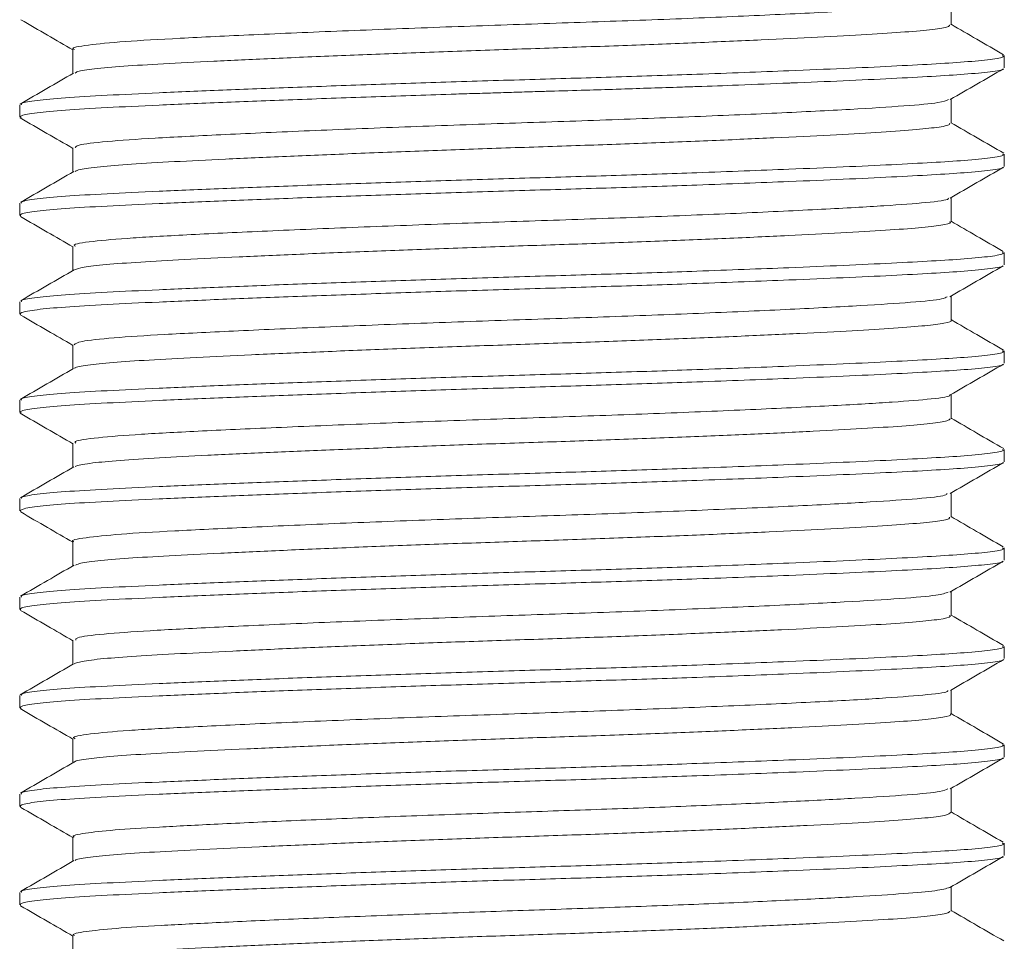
# Model space of a CAD drawing. Header units: millimetres. Extents: x 0 to 210, y 0 to 297.
# Tile 34 of 38: x 135 to 145, y 252 to 261. Entities that reach past the tile are written whole.
import ezdxf

# ---------------------------------------------------------------- set-up
doc = ezdxf.new("R2010")
doc.units = ezdxf.units.MM
doc.linetypes.add('HIDDEN', pattern=[1.905, 1.27, -0.635])
doc.layers.add('FORMAT', color=7, linetype='HIDDEN')

msp = doc.modelspace()

# ---------------------------------------------------------------- linework, layer by layer
at = {"layer": 'FORMAT', "linetype": 'Continuous', "lineweight": 15}
for p, q in [((144.953, 261.407), (144.953, 261.652)), ((136.035, 261.157), (136.035, 260.913)), ((145.494, 260.97), (145.494, 261.095)), ((144.953, 260.407), (144.953, 260.652)), ((135.494, 260.595), (135.494, 260.47)), ((136.035, 260.157), (136.035, 259.913)), ((145.494, 259.97), (145.494, 260.095)), ((144.953, 259.408), (144.953, 259.652)), ((135.494, 259.595), (135.494, 259.47)), ((136.035, 259.157), (136.035, 258.913)), ((145.494, 258.97), (145.494, 259.095)), ((144.953, 258.407), (144.953, 258.652)), ((135.494, 258.595), (135.494, 258.47)), ((136.035, 258.158), (136.035, 257.913)), ((145.494, 257.97), (145.494, 258.095)), ((144.953, 257.407), (144.953, 257.652)), ((135.494, 257.595), (135.494, 257.47)), ((136.035, 257.157), (136.035, 256.913)), ((145.494, 256.97), (145.494, 257.095)), ((144.953, 256.408), (144.953, 256.652)), ((135.494, 256.595), (135.494, 256.47)), ((136.035, 256.157), (136.035, 255.913)), ((145.494, 255.97), (145.494, 256.095)), ((144.953, 255.407), (144.953, 255.652)), ((135.494, 255.595), (135.494, 255.47)), ((136.035, 255.158), (136.035, 254.913)), ((145.494, 254.97), (145.494, 255.095)), ((144.953, 254.407), (144.953, 254.652)), ((135.494, 254.595), (135.494, 254.47)), ((136.035, 254.157), (136.035, 253.913)), ((145.494, 253.97), (145.494, 254.095)), ((144.953, 253.408), (144.953, 253.652)), ((135.494, 253.595), (135.494, 253.47)), ((136.035, 253.157), (136.035, 252.913)), ((145.494, 252.97), (145.494, 253.095)), ((144.953, 252.407), (144.953, 252.652)), ((135.494, 252.595), (135.494, 252.47)), ((136.035, 252.158), (136.035, 251.913))]:
    msp.add_line(p, q, dxfattribs=at)
at = {"layer": 'FORMAT', "linetype": 'Continuous', "lineweight": 0}
for points, knots in [([(144.914, 261.645), (144.913, 261.641), (144.909, 261.624), (144.668, 261.597), (144.208, 261.565), (143.538, 261.527), (142.7, 261.489), (141.754, 261.451), (140.756, 261.418), (139.744, 261.383), (138.756, 261.345), (137.853, 261.307), (137.104, 261.27), (136.526, 261.238), (136.166, 261.202), (136.008, 261.174), (136.045, 261.159), (136.05, 261.158)], [0, 0, 0, 0, 0.02499, 0.09876, 0.17074, 0.24535, 0.32124, 0.39638, 0.4689, 0.54186, 0.61722, 0.69305, 0.76734, 0.83923, 0.91337, 0.98917, 1, 1, 1, 1]), ([(144.94, 261.407), (144.938, 261.4), (144.934, 261.384), (144.78, 261.359), (144.506, 261.335), (144.111, 261.309), (143.618, 261.282), (143.032, 261.254), (142.379, 261.226), (141.666, 261.198), (140.926, 261.173), (140.167, 261.148), (139.425, 261.121), (138.706, 261.093), (138.044, 261.065), (137.446, 261.037), (136.941, 261.011), (136.53, 260.987), (136.241, 260.96), (136.078, 260.936), (136.063, 260.922), (136.058, 260.917)], [0, 0, 0, 0, 0.04042, 0.09434, 0.14983, 0.20374, 0.25921, 0.31312, 0.36859, 0.42252, 0.478, 0.53192, 0.58739, 0.6413, 0.69677, 0.7507, 0.80618, 0.8601, 0.91557, 0.96949, 1, 1, 1, 1]), ([(135.511, 260.595), (135.509, 260.6), (135.503, 260.615), (135.651, 260.639), (135.939, 260.667), (136.359, 260.691), (136.899, 260.717), (137.536, 260.744), (138.264, 260.772), (139.048, 260.8), (139.88, 260.828), (140.723, 260.853), (141.566, 260.878), (142.445, 260.907), (143.221, 260.937), (143.871, 260.964), (144.359, 260.987), (144.772, 261.009), (145.12, 261.031), (145.369, 261.056), (145.495, 261.078), (145.481, 261.091), (145.477, 261.095)], [0, 0, 0, 0, 0.03076, 0.08524, 0.1382, 0.19269, 0.24564, 0.30012, 0.35306, 0.40755, 0.4605, 0.515, 0.56794, 0.62243, 0.69007, 0.7347, 0.78023, 0.82485, 0.87038, 0.92333, 0.97781, 1, 1, 1, 1]), ([(135.508, 260.462), (135.503, 260.47), (135.493, 260.487), (135.649, 260.514), (135.939, 260.542), (136.358, 260.566), (136.899, 260.592), (137.536, 260.619), (138.264, 260.647), (139.048, 260.675), (139.67, 260.696), (140.087, 260.709), (140.23, 260.713), (140.372, 260.718), (140.515, 260.722), (140.708, 260.728), (140.951, 260.735), (141.123, 260.74), (141.347, 260.747), (141.467, 260.75), (141.791, 260.761), (142.065, 260.77), (142.458, 260.783), (142.653, 260.79), (142.967, 260.802), (143.149, 260.809), (143.505, 260.824), (143.876, 260.839), (144.359, 260.862), (144.772, 260.884), (145.121, 260.906), (145.366, 260.931), (145.488, 260.95), (145.481, 260.96), (145.481, 260.961)], [0, 0, 0, 0, 0.04632, 0.10087, 0.15389, 0.20845, 0.26146, 0.31601, 0.36902, 0.42357, 0.47659, 0.49021, 0.50383, 0.50386, 0.51745, 0.53121, 0.54078, 0.56411, 0.56424, 0.58427, 0.58744, 0.62769, 0.63886, 0.66796, 0.66862, 0.70669, 0.70821, 0.75137, 0.79695, 0.84163, 0.88721, 0.94022, 0.99477, 1, 1, 1, 1]), ([(144.927, 260.648), (144.903, 260.637), (144.85, 260.615), (144.501, 260.584), (143.951, 260.549), (143.206, 260.511), (142.314, 260.473), (141.341, 260.436), (140.333, 260.404), (139.326, 260.368), (138.364, 260.329), (137.52, 260.291), (136.839, 260.256), (136.351, 260.223), (136.068, 260.189), (136.062, 260.167), (136.059, 260.157)], [0, 0, 0, 0, 0.06055, 0.13265, 0.20528, 0.28028, 0.35572, 0.42959, 0.5011, 0.57491, 0.65032, 0.72536, 0.79809, 0.87011, 0.94479, 1, 1, 1, 1]), ([(144.937, 260.408), (144.94, 260.403), (144.949, 260.389), (144.826, 260.366), (144.578, 260.34), (144.211, 260.315), (143.736, 260.288), (143.173, 260.26), (142.529, 260.232), (141.833, 260.205), (141.092, 260.178), (140.341, 260.154), (139.588, 260.127), (138.867, 260.099), (138.186, 260.071), (137.576, 260.043), (137.045, 260.017), (136.614, 259.993), (136.295, 259.966), (136.101, 259.941), (136.07, 259.925), (136.057, 259.918)], [0, 0, 0, 0, 0.02768, 0.08331, 0.13738, 0.19301, 0.24706, 0.30268, 0.35674, 0.41237, 0.46644, 0.52207, 0.57612, 0.63174, 0.6858, 0.74143, 0.7955, 0.85113, 0.90518, 0.9608, 1, 1, 1, 1]), ([(135.511, 259.595), (135.509, 259.6), (135.503, 259.615), (135.651, 259.639), (135.939, 259.667), (136.359, 259.691), (136.899, 259.717), (137.536, 259.744), (138.264, 259.772), (139.048, 259.8), (139.88, 259.828), (140.723, 259.853), (141.566, 259.878), (142.445, 259.907), (143.221, 259.937), (143.871, 259.964), (144.359, 259.987), (144.772, 260.009), (145.12, 260.031), (145.369, 260.056), (145.495, 260.078), (145.481, 260.091), (145.477, 260.095)], [0, 0, 0, 0, 0.03076, 0.08524, 0.1382, 0.19269, 0.24564, 0.30012, 0.35306, 0.40755, 0.4605, 0.515, 0.56794, 0.62243, 0.69007, 0.7347, 0.78023, 0.82485, 0.87038, 0.92333, 0.97781, 1, 1, 1, 1]), ([(135.507, 259.46), (135.501, 259.469), (135.49, 259.487), (135.649, 259.514), (135.939, 259.542), (136.358, 259.566), (136.899, 259.592), (137.536, 259.619), (138.264, 259.647), (139.048, 259.675), (139.88, 259.703), (140.723, 259.728), (141.566, 259.753), (142.445, 259.782), (143.221, 259.812), (143.871, 259.839), (144.359, 259.862), (144.772, 259.884), (145.121, 259.906), (145.366, 259.931), (145.488, 259.95), (145.481, 259.96), (145.481, 259.961)], [0, 0, 0, 0, 0.05021, 0.10454, 0.15735, 0.21169, 0.26449, 0.31882, 0.37162, 0.42595, 0.47876, 0.53311, 0.58591, 0.64024, 0.7077, 0.7522, 0.7976, 0.8421, 0.88751, 0.94031, 0.99464, 1, 1, 1, 1]), ([(144.924, 259.648), (144.926, 259.645), (144.935, 259.629), (144.725, 259.602), (144.3, 259.57), (143.66, 259.534), (142.848, 259.495), (141.914, 259.457), (140.922, 259.423), (139.91, 259.389), (138.915, 259.352), (137.993, 259.313), (137.216, 259.276), (136.608, 259.243), (136.21, 259.208), (136.023, 259.178), (136.054, 259.161), (136.061, 259.158)], [0, 0, 0, 0, 0.01685, 0.09074, 0.16231, 0.2362, 0.31169, 0.38676, 0.45949, 0.53161, 0.60638, 0.68194, 0.75629, 0.82798, 0.90135, 0.97668, 1, 1, 1, 1]), ([(144.939, 259.408), (144.943, 259.405), (144.96, 259.393), (144.863, 259.372), (144.647, 259.346), (144.301, 259.321), (143.854, 259.295), (143.305, 259.267), (142.682, 259.238), (141.991, 259.211), (141.264, 259.184), (140.508, 259.16), (139.759, 259.133), (139.024, 259.106), (138.337, 259.078), (137.705, 259.05), (137.158, 259.023), (136.701, 258.998), (136.358, 258.972), (136.126, 258.946), (136.075, 258.928), (136.051, 258.919)], [0, 0, 0, 0, 0.01616, 0.07031, 0.12602, 0.18016, 0.23586, 0.28999, 0.34569, 0.39984, 0.45555, 0.50969, 0.56539, 0.61953, 0.67523, 0.72937, 0.78508, 0.83922, 0.89493, 0.94906, 1, 1, 1, 1]), ([(135.511, 258.595), (135.509, 258.6), (135.503, 258.615), (135.651, 258.639), (135.939, 258.667), (136.359, 258.691), (136.899, 258.717), (137.536, 258.744), (138.264, 258.772), (139.048, 258.8), (139.88, 258.828), (140.723, 258.853), (141.566, 258.878), (142.445, 258.907), (143.221, 258.937), (143.871, 258.964), (144.359, 258.987), (144.772, 259.009), (145.12, 259.031), (145.369, 259.056), (145.495, 259.078), (145.481, 259.091), (145.477, 259.095)], [0, 0, 0, 0, 0.03076, 0.08524, 0.1382, 0.19269, 0.24564, 0.30012, 0.35306, 0.40755, 0.4605, 0.515, 0.56794, 0.62243, 0.69007, 0.7347, 0.78023, 0.82485, 0.87038, 0.92333, 0.97781, 1, 1, 1, 1]), ([(135.507, 258.46), (135.501, 258.468), (135.49, 258.487), (135.649, 258.514), (135.939, 258.542), (136.358, 258.566), (136.899, 258.592), (137.536, 258.619), (138.264, 258.647), (139.048, 258.675), (139.88, 258.703), (140.723, 258.728), (141.566, 258.753), (142.445, 258.782), (143.221, 258.812), (143.871, 258.839), (144.359, 258.862), (144.772, 258.884), (145.121, 258.906), (145.364, 258.931), (145.486, 258.949), (145.482, 258.959), (145.482, 258.959)], [0, 0, 0, 0, 0.05062, 0.10518, 0.15822, 0.21279, 0.26581, 0.32037, 0.37339, 0.42795, 0.48098, 0.53555, 0.58857, 0.64313, 0.71088, 0.75556, 0.80116, 0.84584, 0.89144, 0.94446, 0.99902, 1, 1, 1, 1]), ([(144.912, 258.645), (144.901, 258.638), (144.871, 258.618), (144.571, 258.589), (144.056, 258.556), (143.34, 258.518), (142.469, 258.479), (141.505, 258.442), (140.501, 258.41), (139.491, 258.374), (138.516, 258.336), (137.648, 258.297), (136.94, 258.262), (136.418, 258.229), (136.09, 258.193), (136.061, 258.169), (136.047, 258.158)], [0, 0, 0, 0, 0.043892, 0.116899, 0.18938, 0.264504, 0.340399, 0.415046, 0.487042, 0.56078, 0.636456, 0.712087, 0.785695, 0.857753, 0.932498, 1, 1, 1, 1]), ([(144.95, 258.407), (144.951, 258.407), (144.971, 258.397), (144.894, 258.378), (144.708, 258.351), (144.39, 258.327), (143.962, 258.301), (143.438, 258.273), (142.826, 258.245), (142.154, 258.217), (141.428, 258.19), (140.682, 258.165), (139.924, 258.139), (139.189, 258.112), (138.484, 258.084), (137.843, 258.056), (137.272, 258.028), (136.797, 258.003), (136.421, 257.978), (136.174, 257.951), (136.052, 257.93), (136.053, 257.919), (136.054, 257.917)], [0, 0, 0, 0, 0.00266, 0.05812, 0.11203, 0.16751, 0.22141, 0.27687, 0.33078, 0.38624, 0.44015, 0.49563, 0.54953, 0.60499, 0.65889, 0.71436, 0.76827, 0.82374, 0.87764, 0.93311, 0.987, 1, 1, 1, 1]), ([(135.511, 257.595), (135.509, 257.6), (135.503, 257.615), (135.651, 257.639), (135.939, 257.667), (136.359, 257.691), (136.899, 257.717), (137.536, 257.744), (138.264, 257.772), (139.048, 257.8), (139.88, 257.828), (140.723, 257.853), (141.566, 257.878), (142.445, 257.907), (143.221, 257.937), (143.871, 257.964), (144.359, 257.987), (144.772, 258.009), (145.12, 258.031), (145.369, 258.056), (145.495, 258.078), (145.481, 258.091), (145.477, 258.095)], [0, 0, 0, 0, 0.03076, 0.08524, 0.1382, 0.19269, 0.24564, 0.30012, 0.35306, 0.40755, 0.4605, 0.515, 0.56794, 0.62243, 0.69007, 0.7347, 0.78023, 0.82485, 0.87038, 0.92333, 0.97781, 1, 1, 1, 1]), ([(135.508, 257.462), (135.503, 257.47), (135.493, 257.487), (135.649, 257.514), (135.939, 257.542), (136.358, 257.566), (136.899, 257.592), (137.536, 257.619), (138.264, 257.647), (139.048, 257.675), (139.88, 257.703), (140.723, 257.728), (141.566, 257.753), (142.445, 257.782), (143.221, 257.812), (143.871, 257.839), (144.359, 257.862), (144.772, 257.884), (145.121, 257.906), (145.366, 257.931), (145.488, 257.95), (145.481, 257.96), (145.481, 257.961)], [0, 0, 0, 0, 0.04636, 0.10089, 0.1539, 0.20844, 0.26144, 0.31597, 0.36897, 0.4235, 0.47651, 0.53105, 0.58405, 0.63859, 0.7063, 0.75096, 0.79653, 0.8412, 0.88677, 0.93977, 0.9943, 1, 1, 1, 1]), ([(144.938, 257.648), (144.939, 257.647), (144.957, 257.633), (144.774, 257.608), (144.388, 257.576), (143.778, 257.54), (142.993, 257.502), (142.073, 257.463), (141.088, 257.428), (140.077, 257.395), (139.076, 257.358), (138.137, 257.319), (137.333, 257.282), (136.696, 257.249), (136.261, 257.214), (136.039, 257.182), (136.059, 257.164), (136.065, 257.157)], [0, 0, 0, 0, 0.00509, 0.0793, 0.15089, 0.22427, 0.29956, 0.37476, 0.44793, 0.51963, 0.594, 0.6695, 0.74411, 0.81604, 0.88885, 0.96391, 1, 1, 1, 1]), ([(144.944, 257.407), (144.939, 257.4), (144.928, 257.383), (144.759, 257.357), (144.471, 257.332), (144.069, 257.307), (143.562, 257.279), (142.973, 257.251), (142.308, 257.223), (141.597, 257.196), (140.849, 257.17), (140.097, 257.146), (139.35, 257.118), (138.642, 257.09), (137.98, 257.062), (137.395, 257.035), (136.894, 257.009), (136.497, 256.984), (136.219, 256.957), (136.072, 256.935), (136.062, 256.922), (136.06, 256.918)], [0, 0, 0, 0, 0.04539, 0.10106, 0.15516, 0.21082, 0.26491, 0.32057, 0.37467, 0.43034, 0.48444, 0.54011, 0.5942, 0.64986, 0.70396, 0.75963, 0.81373, 0.8694, 0.92349, 0.97915, 1, 1, 1, 1]), ([(135.511, 256.595), (135.509, 256.6), (135.503, 256.615), (135.651, 256.639), (135.939, 256.667), (136.359, 256.691), (136.899, 256.717), (137.536, 256.744), (138.264, 256.772), (139.048, 256.8), (139.88, 256.828), (140.723, 256.853), (141.566, 256.878), (142.445, 256.907), (143.221, 256.937), (143.871, 256.964), (144.359, 256.987), (144.772, 257.009), (145.12, 257.031), (145.369, 257.056), (145.495, 257.078), (145.481, 257.091), (145.477, 257.095)], [0, 0, 0, 0, 0.03076, 0.08524, 0.1382, 0.19269, 0.24564, 0.30012, 0.35306, 0.40755, 0.4605, 0.515, 0.56794, 0.62243, 0.69007, 0.7347, 0.78023, 0.82485, 0.87038, 0.92333, 0.97781, 1, 1, 1, 1]), ([(135.507, 256.46), (135.501, 256.468), (135.49, 256.487), (135.649, 256.514), (135.939, 256.542), (136.358, 256.566), (136.899, 256.592), (137.536, 256.619), (138.264, 256.647), (139.048, 256.675), (139.88, 256.703), (140.723, 256.728), (141.566, 256.753), (142.445, 256.782), (143.221, 256.812), (143.871, 256.839), (144.359, 256.862), (144.772, 256.884), (145.121, 256.906), (145.366, 256.931), (145.487, 256.95), (145.481, 256.96), (145.481, 256.961)], [0, 0, 0, 0, 0.05066, 0.10499, 0.1578, 0.21214, 0.26494, 0.31927, 0.37207, 0.4264, 0.47921, 0.53355, 0.58635, 0.64068, 0.70814, 0.75264, 0.79805, 0.84255, 0.88795, 0.94075, 0.99508, 1, 1, 1, 1]), ([(144.915, 256.647), (144.911, 256.641), (144.9, 256.623), (144.637, 256.594), (144.157, 256.562), (143.471, 256.524), (142.621, 256.486), (141.668, 256.448), (140.668, 256.415), (139.656, 256.38), (138.672, 256.342), (137.781, 256.303), (137.047, 256.267), (136.484, 256.235), (136.145, 256.198), (136, 256.172), (136.04, 256.158), (136.042, 256.157)], [0, 0, 0, 0, 0.03532, 0.10854, 0.18035, 0.25485, 0.33045, 0.40513, 0.47712, 0.55006, 0.62524, 0.70071, 0.77448, 0.84608, 0.92014, 0.99568, 1, 1, 1, 1]), ([(144.937, 256.408), (144.939, 256.402), (144.943, 256.387), (144.806, 256.363), (144.548, 256.338), (144.167, 256.313), (143.687, 256.286), (143.111, 256.257), (142.466, 256.229), (141.759, 256.202), (141.022, 256.176), (140.264, 256.151), (139.519, 256.125), (138.795, 256.097), (138.126, 256.068), (137.518, 256.041), (137, 256.014), (136.576, 255.99), (136.272, 255.964), (136.093, 255.939), (136.07, 255.924), (136.061, 255.919)], [0, 0, 0, 0, 0.03399, 0.08812, 0.14382, 0.19794, 0.25362, 0.30774, 0.36342, 0.41755, 0.47325, 0.52737, 0.58305, 0.63717, 0.69285, 0.74698, 0.80268, 0.8568, 0.91249, 0.96661, 1, 1, 1, 1]), ([(135.511, 255.595), (135.509, 255.6), (135.503, 255.615), (135.651, 255.639), (135.939, 255.667), (136.359, 255.691), (136.899, 255.717), (137.536, 255.744), (138.264, 255.772), (139.048, 255.8), (139.88, 255.828), (140.723, 255.853), (141.566, 255.878), (142.445, 255.907), (143.221, 255.937), (143.871, 255.964), (144.359, 255.987), (144.772, 256.009), (145.12, 256.031), (145.369, 256.056), (145.495, 256.078), (145.481, 256.091), (145.477, 256.095)], [0, 0, 0, 0, 0.03076, 0.08524, 0.1382, 0.19269, 0.24564, 0.30012, 0.35306, 0.40755, 0.4605, 0.515, 0.56794, 0.62243, 0.69007, 0.7347, 0.78023, 0.82485, 0.87038, 0.92333, 0.97781, 1, 1, 1, 1]), ([(135.507, 255.46), (135.501, 255.469), (135.49, 255.487), (135.649, 255.514), (135.939, 255.542), (136.358, 255.566), (136.899, 255.592), (137.536, 255.619), (138.264, 255.647), (139.048, 255.675), (139.88, 255.703), (140.723, 255.728), (141.566, 255.753), (142.445, 255.782), (143.221, 255.812), (143.871, 255.839), (144.359, 255.862), (144.772, 255.884), (145.121, 255.906), (145.364, 255.931), (145.486, 255.949), (145.482, 255.959), (145.482, 255.959)], [0, 0, 0, 0, 0.05011, 0.1047, 0.15776, 0.21236, 0.26541, 0.31999, 0.37304, 0.42763, 0.48069, 0.53529, 0.58834, 0.64293, 0.7107, 0.75541, 0.80103, 0.84574, 0.89136, 0.94441, 0.999, 1, 1, 1, 1]), ([(144.925, 255.645), (144.895, 255.635), (144.83, 255.612), (144.461, 255.581), (143.893, 255.546), (143.133, 255.508), (142.231, 255.47), (141.253, 255.433), (140.244, 255.401), (139.239, 255.364), (138.284, 255.326), (137.454, 255.288), (136.788, 255.254), (136.318, 255.22), (136.058, 255.187), (136.062, 255.166), (136.063, 255.158)], [0, 0, 0, 0, 0.06279, 0.13503, 0.20831, 0.2838, 0.35956, 0.43357, 0.50546, 0.57985, 0.6557, 0.73098, 0.80378, 0.87643, 0.95163, 1, 1, 1, 1]), ([(144.938, 255.407), (144.942, 255.404), (144.956, 255.391), (144.848, 255.369), (144.617, 255.343), (144.264, 255.319), (143.802, 255.292), (143.25, 255.264), (142.614, 255.236), (141.924, 255.208), (141.187, 255.181), (140.437, 255.157), (139.682, 255.131), (138.957, 255.103), (138.269, 255.075), (137.65, 255.047), (137.107, 255.02), (136.664, 254.996), (136.329, 254.97), (136.11, 254.943), (136.067, 254.925), (136.046, 254.916)], [0, 0, 0, 0, 0.02029, 0.07574, 0.12964, 0.1851, 0.23898, 0.29443, 0.34832, 0.40377, 0.45767, 0.51313, 0.56702, 0.62246, 0.67635, 0.7318, 0.7857, 0.84116, 0.89505, 0.95049, 1, 1, 1, 1]), ([(135.511, 254.595), (135.509, 254.6), (135.503, 254.615), (135.651, 254.639), (135.939, 254.667), (136.359, 254.691), (136.899, 254.717), (137.536, 254.744), (138.264, 254.772), (139.048, 254.8), (139.88, 254.828), (140.723, 254.853), (141.566, 254.878), (142.445, 254.907), (143.221, 254.937), (143.871, 254.964), (144.359, 254.987), (144.772, 255.009), (145.12, 255.031), (145.369, 255.056), (145.495, 255.078), (145.481, 255.091), (145.477, 255.095)], [0, 0, 0, 0, 0.03076, 0.08524, 0.1382, 0.19269, 0.24564, 0.30012, 0.35306, 0.40755, 0.4605, 0.515, 0.56794, 0.62243, 0.69007, 0.7347, 0.78023, 0.82485, 0.87038, 0.92333, 0.97781, 1, 1, 1, 1]), ([(135.508, 254.462), (135.503, 254.47), (135.493, 254.487), (135.649, 254.514), (135.939, 254.542), (136.358, 254.566), (136.899, 254.592), (137.536, 254.619), (138.264, 254.647), (139.048, 254.675), (139.88, 254.703), (140.723, 254.728), (141.566, 254.753), (142.445, 254.782), (143.221, 254.812), (143.871, 254.839), (144.359, 254.862), (144.772, 254.884), (145.121, 254.906), (145.366, 254.931), (145.488, 254.95), (145.481, 254.961), (145.481, 254.962)], [0, 0, 0, 0, 0.04647, 0.10097, 0.15395, 0.20847, 0.26144, 0.31594, 0.36891, 0.42342, 0.4764, 0.53091, 0.58389, 0.63839, 0.70607, 0.75071, 0.79626, 0.8409, 0.88645, 0.93942, 0.99392, 1, 1, 1, 1]), ([(144.919, 254.648), (144.92, 254.644), (144.924, 254.627), (144.696, 254.6), (144.252, 254.567), (143.596, 254.53), (142.77, 254.492), (141.829, 254.454), (140.834, 254.42), (139.822, 254.386), (138.83, 254.348), (137.918, 254.31), (137.156, 254.273), (136.564, 254.241), (136.186, 254.205), (136.015, 254.176), (136.05, 254.16), (136.056, 254.157)], [0, 0, 0, 0, 0.024411, 0.097978, 0.169479, 0.243491, 0.318921, 0.393767, 0.466116, 0.538405, 0.613222, 0.688659, 0.762714, 0.834227, 0.907746, 0.983054, 1, 1, 1, 1]), ([(144.944, 254.407), (144.947, 254.406), (144.966, 254.395), (144.881, 254.375), (144.683, 254.349), (144.351, 254.324), (143.917, 254.298), (143.38, 254.27), (142.766, 254.242), (142.082, 254.214), (141.359, 254.187), (140.605, 254.163), (139.854, 254.137), (139.115, 254.109), (138.422, 254.081), (137.781, 254.053), (137.223, 254.026), (136.754, 254.001), (136.391, 253.976), (136.157, 253.948), (136.045, 253.929), (136.048, 253.919), (136.048, 253.919)], [0, 0, 0, 0, 0.00894, 0.06308, 0.11878, 0.17291, 0.22861, 0.28274, 0.33843, 0.39257, 0.44827, 0.50241, 0.55811, 0.61223, 0.66793, 0.72206, 0.77777, 0.8319, 0.8876, 0.94173, 0.99742, 1, 1, 1, 1]), ([(135.511, 253.595), (135.509, 253.6), (135.503, 253.615), (135.651, 253.639), (135.939, 253.667), (136.359, 253.691), (136.899, 253.717), (137.536, 253.744), (138.264, 253.772), (139.048, 253.8), (139.88, 253.828), (140.723, 253.853), (141.566, 253.878), (142.445, 253.907), (143.221, 253.937), (143.871, 253.964), (144.359, 253.987), (144.772, 254.009), (145.12, 254.031), (145.369, 254.056), (145.495, 254.078), (145.481, 254.091), (145.477, 254.095)], [0, 0, 0, 0, 0.03076, 0.08524, 0.1382, 0.19269, 0.24564, 0.30012, 0.35306, 0.40755, 0.4605, 0.515, 0.56794, 0.62243, 0.69007, 0.7347, 0.78023, 0.82485, 0.87038, 0.92333, 0.97781, 1, 1, 1, 1]), ([(135.507, 253.459), (135.501, 253.468), (135.489, 253.487), (135.649, 253.514), (135.939, 253.542), (136.358, 253.566), (136.899, 253.592), (137.536, 253.619), (138.264, 253.647), (139.048, 253.675), (139.88, 253.703), (140.723, 253.728), (141.566, 253.753), (142.445, 253.782), (143.221, 253.812), (143.871, 253.839), (144.359, 253.862), (144.772, 253.884), (145.121, 253.906), (145.365, 253.931), (145.487, 253.95), (145.481, 253.96), (145.481, 253.961)], [0, 0, 0, 0, 0.05105, 0.10539, 0.15821, 0.21255, 0.26536, 0.31969, 0.3725, 0.42683, 0.47964, 0.53399, 0.5868, 0.64113, 0.7086, 0.7531, 0.79851, 0.84301, 0.88842, 0.94122, 0.99556, 1, 1, 1, 1]), ([(144.92, 253.647), (144.902, 253.638), (144.861, 253.617), (144.535, 253.586), (144.021, 253.554), (143.355, 253.519), (142.588, 253.484), (141.743, 253.451), (140.86, 253.421), (139.964, 253.391), (139.076, 253.358), (138.237, 253.324), (137.497, 253.29), (136.894, 253.259), (136.43, 253.23), (136.141, 253.197), (136.014, 253.172), (136.044, 253.159), (136.048, 253.157)], [0, 0, 0, 0, 0.05365, 0.12607, 0.19853, 0.26513, 0.33237, 0.39884, 0.46321, 0.52736, 0.59371, 0.66094, 0.72765, 0.79246, 0.85626, 0.92232, 0.9895, 1, 1, 1, 1]), ([(144.948, 253.408), (144.939, 253.399), (144.921, 253.381), (144.735, 253.354), (144.438, 253.33), (144.022, 253.304), (143.51, 253.277), (142.908, 253.248), (142.243, 253.22), (141.522, 253.193), (140.778, 253.168), (140.02, 253.143), (139.282, 253.116), (138.571, 253.087), (137.922, 253.059), (137.34, 253.032), (136.852, 253.006), (136.462, 252.982), (136.2, 252.955), (136.064, 252.933), (136.06, 252.921), (136.059, 252.919)], [0, 0, 0, 0, 0.05176, 0.10587, 0.16154, 0.21564, 0.27131, 0.32541, 0.38108, 0.43519, 0.49087, 0.54496, 0.60063, 0.65473, 0.71039, 0.7645, 0.82018, 0.87428, 0.92995, 0.98404, 1, 1, 1, 1]), ([(135.511, 252.595), (135.509, 252.6), (135.503, 252.615), (135.651, 252.639), (135.939, 252.667), (136.359, 252.691), (136.899, 252.717), (137.536, 252.744), (138.264, 252.772), (139.048, 252.8), (139.88, 252.828), (140.723, 252.853), (141.566, 252.878), (142.445, 252.907), (143.221, 252.937), (143.871, 252.964), (144.359, 252.987), (144.772, 253.009), (145.12, 253.031), (145.369, 253.056), (145.495, 253.078), (145.481, 253.091), (145.477, 253.095)], [0, 0, 0, 0, 0.03076, 0.08524, 0.1382, 0.19269, 0.24564, 0.30012, 0.35306, 0.40755, 0.4605, 0.515, 0.56794, 0.62243, 0.69007, 0.7347, 0.78023, 0.82485, 0.87038, 0.92333, 0.97781, 1, 1, 1, 1]), ([(135.507, 252.46), (135.502, 252.469), (135.491, 252.487), (135.649, 252.514), (135.939, 252.542), (136.358, 252.566), (136.899, 252.592), (137.536, 252.619), (138.264, 252.647), (139.048, 252.675), (139.88, 252.703), (140.723, 252.728), (141.566, 252.753), (142.445, 252.782), (143.221, 252.812), (143.871, 252.839), (144.359, 252.862), (144.772, 252.884), (145.121, 252.906), (145.364, 252.931), (145.486, 252.949), (145.482, 252.959), (145.482, 252.959)], [0, 0, 0, 0, 0.04951, 0.10412, 0.15721, 0.21183, 0.26491, 0.31952, 0.3726, 0.42721, 0.48029, 0.53492, 0.588, 0.64261, 0.71042, 0.75515, 0.80079, 0.84553, 0.89117, 0.94424, 0.99885, 1, 1, 1, 1]), ([(144.94, 252.646), (144.902, 252.635), (144.826, 252.613), (144.493, 252.584), (144.013, 252.553), (143.376, 252.52), (142.613, 252.485), (141.769, 252.452), (140.887, 252.422), (139.992, 252.392), (139.103, 252.359), (138.261, 252.325), (137.518, 252.291), (136.91, 252.26), (136.442, 252.231), (136.147, 252.198), (136.016, 252.173), (136.045, 252.16), (136.049, 252.158)], [0, 0, 0, 0, 0.06527, 0.12949, 0.19423, 0.261, 0.32847, 0.3952, 0.45986, 0.52414, 0.59066, 0.6581, 0.72506, 0.79016, 0.85412, 0.92034, 0.98773, 1, 1, 1, 1]), ([(144.94, 252.407), (144.939, 252.401), (144.937, 252.385), (144.787, 252.36), (144.514, 252.335), (144.126, 252.31), (143.632, 252.283), (143.053, 252.255), (142.396, 252.227), (141.691, 252.199), (140.945, 252.173), (140.193, 252.149), (139.443, 252.122), (138.73, 252.094), (138.06, 252.066), (137.465, 252.038), (136.952, 252.012), (136.542, 251.988), (136.247, 251.961), (136.08, 251.937), (136.063, 251.922), (136.057, 251.916)], [0, 0, 0, 0, 0.03803, 0.09349, 0.14738, 0.20284, 0.25672, 0.31217, 0.36606, 0.42151, 0.47541, 0.53087, 0.58475, 0.6402, 0.69409, 0.74954, 0.80344, 0.85889, 0.91278, 0.96822, 1, 1, 1, 1])]:
    msp.add_open_spline(points, degree=3, knots=knots, dxfattribs=at)
at = {"layer": 'FORMAT', "linetype": 'Continuous', "lineweight": 15}
for points, knots in [([(135.504, 261.459), (135.594, 261.407), (135.772, 261.305), (135.949, 261.202), (136.035, 261.152)], [0, 0, 0, 0, 0.51028, 1, 1, 1, 1]), ([(145.486, 261.104), (145.396, 261.156), (145.218, 261.259), (145.04, 261.362), (144.953, 261.413)], [0, 0, 0, 0, 0.50839, 1, 1, 1, 1]), ([(136.042, 260.917), (135.952, 260.864), (135.771, 260.76), (135.59, 260.655), (135.5, 260.603)], [0, 0, 0, 0, 0.49996, 1, 1, 1, 1]), ([(144.945, 260.648), (145.035, 260.7), (145.216, 260.804), (145.397, 260.909), (145.487, 260.961)], [0, 0, 0, 0, 0.49997, 1, 1, 1, 1]), ([(135.5, 260.462), (135.59, 260.41), (135.769, 260.306), (135.947, 260.203), (136.035, 260.152)], [0, 0, 0, 0, 0.50643, 1, 1, 1, 1]), ([(145.488, 260.103), (145.398, 260.155), (145.219, 260.258), (145.041, 260.362), (144.953, 260.413)], [0, 0, 0, 0, 0.50634, 1, 1, 1, 1]), ([(136.045, 259.918), (135.954, 259.866), (135.774, 259.761), (135.593, 259.657), (135.503, 259.605)], [0, 0, 0, 0, 0.49997, 1, 1, 1, 1]), ([(144.945, 259.647), (145.035, 259.7), (145.216, 259.804), (145.397, 259.909), (145.487, 259.961)], [0, 0, 0, 0, 0.49996, 1, 1, 1, 1]), ([(135.503, 259.46), (135.594, 259.407), (135.771, 259.305), (135.948, 259.202), (136.035, 259.152)], [0, 0, 0, 0, 0.51002, 1, 1, 1, 1]), ([(145.484, 259.106), (145.393, 259.158), (145.216, 259.26), (145.039, 259.363), (144.953, 259.413)], [0, 0, 0, 0, 0.51059, 1, 1, 1, 1]), ([(136.046, 258.919), (135.956, 258.867), (135.775, 258.762), (135.594, 258.658), (135.504, 258.605)], [0, 0, 0, 0, 0.49996, 1, 1, 1, 1]), ([(144.941, 258.645), (145.031, 258.698), (145.212, 258.802), (145.393, 258.907), (145.483, 258.959)], [0, 0, 0, 0, 0.49996, 1, 1, 1, 1]), ([(135.504, 258.46), (135.594, 258.407), (135.771, 258.305), (135.948, 258.202), (136.035, 258.152)], [0, 0, 0, 0, 0.50983, 1, 1, 1, 1]), ([(145.487, 258.104), (145.396, 258.156), (145.218, 258.259), (145.04, 258.362), (144.953, 258.413)], [0, 0, 0, 0, 0.50797, 1, 1, 1, 1]), ([(136.042, 257.917), (135.952, 257.864), (135.771, 257.76), (135.59, 257.655), (135.5, 257.603)], [0, 0, 0, 0, 0.49996, 1, 1, 1, 1]), ([(144.945, 257.648), (145.036, 257.7), (145.216, 257.805), (145.397, 257.909), (145.487, 257.961)], [0, 0, 0, 0, 0.49997, 1, 1, 1, 1]), ([(135.5, 257.462), (135.59, 257.41), (135.769, 257.306), (135.947, 257.203), (136.035, 257.152)], [0, 0, 0, 0, 0.5065, 1, 1, 1, 1]), ([(145.488, 257.103), (145.397, 257.155), (145.219, 257.259), (145.041, 257.362), (144.953, 257.413)], [0, 0, 0, 0, 0.50658, 1, 1, 1, 1]), ([(136.045, 256.918), (135.955, 256.866), (135.774, 256.762), (135.593, 256.657), (135.503, 256.605)], [0, 0, 0, 0, 0.49997, 1, 1, 1, 1]), ([(144.944, 256.647), (145.035, 256.7), (145.215, 256.804), (145.396, 256.909), (145.487, 256.961)], [0, 0, 0, 0, 0.49996, 1, 1, 1, 1]), ([(135.504, 256.46), (135.594, 256.407), (135.771, 256.305), (135.949, 256.202), (136.035, 256.152)], [0, 0, 0, 0, 0.51043, 1, 1, 1, 1]), ([(145.484, 256.106), (145.393, 256.158), (145.216, 256.26), (145.039, 256.363), (144.953, 256.413)], [0, 0, 0, 0, 0.51068, 1, 1, 1, 1]), ([(136.046, 255.919), (135.955, 255.867), (135.775, 255.762), (135.594, 255.657), (135.503, 255.605)], [0, 0, 0, 0, 0.499955, 1, 1, 1, 1]), ([(144.941, 255.645), (145.031, 255.698), (145.212, 255.802), (145.393, 255.907), (145.483, 255.959)], [0, 0, 0, 0, 0.49996, 1, 1, 1, 1]), ([(135.503, 255.46), (135.594, 255.408), (135.771, 255.305), (135.948, 255.202), (136.035, 255.152)], [0, 0, 0, 0, 0.5093, 1, 1, 1, 1]), ([(145.487, 255.104), (145.397, 255.156), (145.219, 255.259), (145.04, 255.362), (144.953, 255.413)], [0, 0, 0, 0, 0.50756, 1, 1, 1, 1]), ([(136.042, 254.916), (135.951, 254.864), (135.771, 254.76), (135.59, 254.655), (135.5, 254.603)], [0, 0, 0, 0, 0.49996, 1, 1, 1, 1]), ([(144.946, 254.648), (145.036, 254.7), (145.217, 254.805), (145.397, 254.909), (145.488, 254.962)], [0, 0, 0, 0, 0.49997, 1, 1, 1, 1]), ([(135.5, 254.462), (135.59, 254.409), (135.769, 254.306), (135.947, 254.203), (136.035, 254.152)], [0, 0, 0, 0, 0.50662, 1, 1, 1, 1]), ([(145.487, 254.103), (145.397, 254.156), (145.219, 254.259), (145.041, 254.362), (144.953, 254.413)], [0, 0, 0, 0, 0.50691, 1, 1, 1, 1]), ([(136.045, 253.919), (135.955, 253.866), (135.774, 253.762), (135.594, 253.657), (135.503, 253.605)], [0, 0, 0, 0, 0.49997, 1, 1, 1, 1]), ([(144.944, 253.647), (145.034, 253.699), (145.215, 253.804), (145.396, 253.908), (145.486, 253.961)], [0, 0, 0, 0, 0.49995, 1, 1, 1, 1]), ([(135.504, 253.459), (135.595, 253.407), (135.772, 253.305), (135.949, 253.202), (136.035, 253.152)], [0, 0, 0, 0, 0.51079, 1, 1, 1, 1]), ([(145.484, 253.106), (145.393, 253.158), (145.216, 253.26), (145.039, 253.363), (144.953, 253.413)], [0, 0, 0, 0, 0.51069, 1, 1, 1, 1]), ([(136.045, 252.919), (135.955, 252.866), (135.774, 252.762), (135.593, 252.657), (135.503, 252.605)], [0, 0, 0, 0, 0.49995, 1, 1, 1, 1]), ([(144.941, 252.645), (145.031, 252.698), (145.212, 252.802), (145.393, 252.907), (145.483, 252.959)], [0, 0, 0, 0, 0.49996, 1, 1, 1, 1]), ([(135.503, 252.46), (135.593, 252.408), (135.77, 252.305), (135.948, 252.203), (136.035, 252.152)], [0, 0, 0, 0, 0.50872, 1, 1, 1, 1]), ([(145.488, 252.103), (145.397, 252.156), (145.219, 252.259), (145.041, 252.362), (144.953, 252.413)], [0, 0, 0, 0, 0.50717, 1, 1, 1, 1])]:
    msp.add_open_spline(points, degree=3, knots=knots, dxfattribs=at)

doc.saveas('drawing.dxf')
